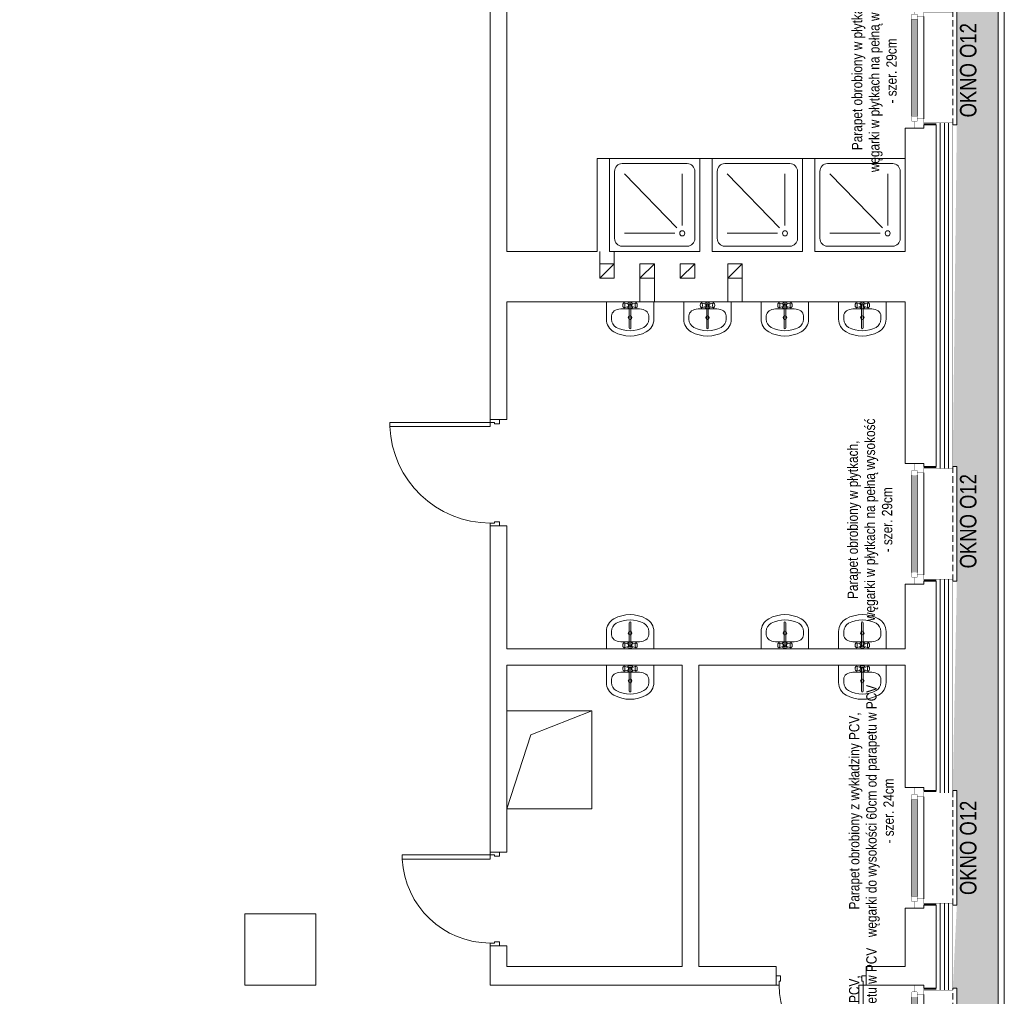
# Model space of a CAD drawing. Header units: millimetres. Extents: x 18880 to 99371, y -5529 to 27899.
# Tile 134 of 161: x 30664 to 31618, y 23094 to 24040. Entities that reach past the tile are written whole.
import ezdxf

# ---------------------------------------------------------------- set-up
doc = ezdxf.new("R2010")
doc.units = ezdxf.units.MM
doc.set_wipeout_variables(frame=1)
doc.linetypes.add('DASHED', pattern=[19.05, 12.7, -6.35])
doc.linetypes.add('Krawędzie ukryte 2', pattern=[400, 300, -100])
for name, color, linetype, lineweight in [('AA_HATCH', 251, 'Continuous', 0), ('AA_IZOLACJA', 251, 'Continuous', 0), ('AA_OPIS', 2, 'Continuous', 0), ('AA_WIDOK', 254, 'Continuous', 0), ('Drzwi ArchiCAD_Nr_Pióra__1', 7, 'Continuous', 13), ('Drzwi ArchiCAD_Nr_Pióra__23', 4, 'Continuous', 20), ('Drzwi ArchiCAD_Nr_Pióra__3', 4, 'Continuous', 18), ('inwentaryzacja_wyposazenie_sanitarne_Nr_pióra__1', 7, 'Continuous', 13), ('K_SCIANY', 90, 'Continuous', 20), ('Konstrukcja - Słupy_Nr_Pióra__1', 7, 'Continuous', 13)]:
    doc.layers.add(name, color=color, linetype=linetype, lineweight=lineweight)
for name, color, linetype in [('Drzwi ArchiCAD', 7, 'Continuous'), ('inwentaryzacja_wyposazenie_sanitarne', 7, 'Continuous'), ('Konstrukcja - Słupy', 7, 'Continuous')]:
    doc.layers.add(name, color=color, linetype=linetype)
doc.layers.add('inwentaryzacja_sciany_Nr_Pióra__4', color=7, linetype='Continuous', lineweight=20, true_color=0x029e21)
doc.styles.add('ARIAL', font='arial.ttf')
doc.styles.add('Arial Narrow', font='txt')
doc.linetypes.add('STYROPIAN', pattern='A,0.000141,[1,styropian.shx,S=1,R=0,X=0,Y=0],-14.102004', length=14.102145)
doc.linetypes.add('ZIGZAG', pattern='A,0.00254,-5.08,[131,ltypeshp.shx,S=5.08,R=0,X=-5.08,Y=0],-10.16,[131,ltypeshp.shx,S=5.08,R=180,X=5.08,Y=0],-5.08', length=20.32254)

# ---------------------------------------------------------------- blocks, each defined once
blk = doc.blocks.new('D1 Drzwi proste 12_38')
at = {"layer": 'Drzwi ArchiCAD_Nr_Pióra__1', "linetype": 'Continuous'}
for p, q in [((-515, 0), (-515, -90)), ((515, 0), (515, -90))]:
    blk.add_line(p, q, dxfattribs=at)
at = {"layer": 'Drzwi ArchiCAD_Nr_Pióra__23', "linetype": 'Continuous'}
for p, q in [((-487, 0), (-515, 0)), ((-515, 0), (-515, -90)), ((-487, -40), (-487, 0)), ((515, 0), (487, 0)), ((487, 0), (487, -40)), ((515, -90), (515, 0)), ((-515, -90), (-475, -90)), ((-475, -40), (-487, -40)), ((-475, -90), (-475, -40)), ((487, -40), (475, -40)), ((475, -40), (475, -90)), ((475, -90), (515, -90))]:
    blk.add_line(p, q, dxfattribs=at)
at = {"layer": 'Drzwi ArchiCAD_Nr_Pióra__3', "linetype": 'Continuous'}
for p, q in [((487, 974), (447, 974)), ((447, 974), (447, 0)), ((487, 0), (487, 974)), ((447, 0), (487, 0))]:
    blk.add_line(p, q, dxfattribs=at)
blk.add_arc((487, 0), 974, 92.35367, 180, dxfattribs=at)
blk = doc.blocks.new('D1 Drzwi proste 12_39')
at = {"layer": 'Drzwi ArchiCAD_Nr_Pióra__1', "linetype": 'Continuous'}
for p, q in [((-455, 0), (-455, -90)), ((455, 0), (455, -90))]:
    blk.add_line(p, q, dxfattribs=at)
at = {"layer": 'Drzwi ArchiCAD_Nr_Pióra__23', "linetype": 'Continuous'}
for p, q in [((-427, 0), (-455, 0)), ((-455, 0), (-455, -90)), ((-427, -40), (-427, 0)), ((455, 0), (427, 0)), ((427, 0), (427, -40)), ((455, -90), (455, 0)), ((-455, -90), (-415, -90)), ((-415, -40), (-427, -40)), ((-415, -90), (-415, -40)), ((427, -40), (415, -40)), ((415, -40), (415, -90)), ((415, -90), (455, -90))]:
    blk.add_line(p, q, dxfattribs=at)
at = {"layer": 'Drzwi ArchiCAD_Nr_Pióra__3', "linetype": 'Continuous'}
for p, q in [((427, 854), (387, 854)), ((387, 854), (387, 0)), ((427, 0), (427, 854)), ((387, 0), (427, 0))]:
    blk.add_line(p, q, dxfattribs=at)
blk.add_arc((427, 0), 854, 92.68463, 180, dxfattribs=at)
blk = doc.blocks.new('D1 Drzwi proste 12_42')
at = {"layer": 'Drzwi ArchiCAD_Nr_Pióra__1', "linetype": 'Continuous'}
for p, q in [((-435, 0), (-435, -90)), ((435, 0), (435, -90))]:
    blk.add_line(p, q, dxfattribs=at)
at = {"layer": 'Drzwi ArchiCAD_Nr_Pióra__23', "linetype": 'Continuous'}
for p, q in [((-407, 0), (-435, 0)), ((-435, 0), (-435, -90)), ((-407, -40), (-407, 0)), ((435, 0), (407, 0)), ((407, 0), (407, -40)), ((435, -90), (435, 0)), ((-435, -90), (-395, -90)), ((-395, -40), (-407, -40)), ((-395, -90), (-395, -40)), ((407, -40), (395, -40)), ((395, -40), (395, -90)), ((395, -90), (435, -90))]:
    blk.add_line(p, q, dxfattribs=at)
at = {"layer": 'Drzwi ArchiCAD_Nr_Pióra__3', "linetype": 'Continuous'}
for p, q in [((407, 814), (367, 814)), ((367, 814), (367, 0)), ((407, 0), (407, 814)), ((367, 0), (407, 0))]:
    blk.add_line(p, q, dxfattribs=at)
blk.add_arc((407, 0), 814, 92.81665, 180, dxfattribs=at)
blk = doc.blocks.new('Słup_69_2', base_point=(280925.1, -29545.8))
at = {"layer": 'Konstrukcja - Słupy_Nr_Pióra__1', "linetype": 'Continuous'}
blk.add_line((280995.1, -29475.8), (280855.1, -29615.8), dxfattribs=at)
at = {"layer": 'Konstrukcja - Słupy_Nr_Pióra__1', "linetype": 'Continuous', "flags": 128}
blk.add_lwpolyline([(280995.1, -29475.8), (280855.1, -29475.8), (280855.1, -29615.8), (280995.1, -29615.8)], close=True, dxfattribs=at)
blk = doc.blocks.new('Słup_70_2', base_point=(280535.1, -29545.8))
at = {"layer": 'Konstrukcja - Słupy_Nr_Pióra__1', "linetype": 'Continuous'}
blk.add_line((280605.1, -29475.8), (280465.1, -29615.8), dxfattribs=at)
at = {"layer": 'Konstrukcja - Słupy_Nr_Pióra__1', "linetype": 'Continuous', "flags": 128}
blk.add_lwpolyline([(280605.1, -29475.8), (280465.1, -29475.8), (280465.1, -29615.8), (280605.1, -29615.8)], close=True, dxfattribs=at)
blk = doc.blocks.new('Słup_143_2', base_point=(281315.1, -29545.8))
at = {"layer": 'Konstrukcja - Słupy_Nr_Pióra__1', "linetype": 'Continuous'}
blk.add_line((281385.1, -29475.8), (281245.1, -29615.8), dxfattribs=at)
at = {"layer": 'Konstrukcja - Słupy_Nr_Pióra__1', "linetype": 'Continuous', "flags": 128}
blk.add_lwpolyline([(281385.1, -29475.8), (281245.1, -29475.8), (281245.1, -29615.8), (281385.1, -29615.8)], close=True, dxfattribs=at)
blk = doc.blocks.new('Słup_142_2', base_point=(281775.1, -29545.8))
at = {"layer": 'Konstrukcja - Słupy_Nr_Pióra__1', "linetype": 'Continuous'}
blk.add_line((281845.1, -29475.8), (281705.1, -29615.8), dxfattribs=at)
at = {"layer": 'Konstrukcja - Słupy_Nr_Pióra__1', "linetype": 'Continuous', "flags": 128}
blk.add_lwpolyline([(281845.1, -29475.8), (281705.1, -29475.8), (281705.1, -29615.8), (281845.1, -29615.8)], close=True, dxfattribs=at)
blk = doc.blocks.new('Brodzik prysznicowy 12_3')
at = {"layer": 'inwentaryzacja_wyposazenie_sanitarne_Nr_pióra__1', "linetype": 'Continuous'}
for p, q in [((900, 875), (0, 875)), ((0, 875), (0, 0)), ((900, 0), (900, 875)), ((125, 826.4), (775, 826.4)), ((50, 121.5), (50, 753.5)), ((175, 243.1), (175, 729.2)), ((228, 221.7), (750, 729.2)), ((850, 121.5), (850, 753.5)), ((250, 170.1), (750, 170.1)), ((0, 0), (900, 0)), ((125, 48.6), (775, 48.6))]:
    blk.add_line(p, q, dxfattribs=at)
for centre, start_param, end_param in [((125, 753.5), 1.570796, 3.141593), ((775, 753.5), 0, 1.570796), ((125, 121.5), 3.141593, 4.712389), ((775, 121.5), 4.712389, 6.283185)]:
    blk.add_ellipse(centre, major_axis=(75, 0), ratio=0.972222, start_param=start_param, end_param=end_param, dxfattribs=at)
blk.add_ellipse((175, 170.1), major_axis=(-25, 0), ratio=0.972222, dxfattribs=at)
blk = doc.blocks.new('Umywalka 01 12_9')
at = {"layer": 'inwentaryzacja_wyposazenie_sanitarne_Nr_pióra__1', "linetype": 'Continuous'}
for p, q in [((-230, 0), (-230, -168)), ((230, 0), (-230, 0)), ((230, 0), (230, -168)), ((-91.1, -67.7), (-91.1, -67.7)), ((91.1, -67.7), (-91.1, -67.7)), ((-69.1, -22.7), (-70, -29.2)), ((-70, -29.2), (-70, -36.2)), ((-70, -36.2), (-69.1, -42.7)), ((-67.6, -17.4), (-69.1, -22.7)), ((-69.1, -42.7), (-67.6, -48)), ((-65.6, -13.9), (-67.6, -17.4)), ((-67.6, -48), (-65.6, -51.5)), ((-60.4, -10.1), (-65.6, -13.9)), ((-60.4, -55.3), (-65.6, -51.5)), ((-57.6, -8.7), (-60.4, -10.1)), ((-60.4, -55.3), (-57.6, -56.7)), ((-54.8, -10.1), (-57.6, -8.7)), ((-20.1, -20.7), (-57.6, -8.7)), ((-20.1, -44.7), (-57.6, -56.7)), ((-57.6, -56.7), (-54.8, -55.3)), ((-52.3, -14.3), (-54.8, -10.1)), ((-54.8, -55.3), (-52.3, -51.1)), ((-50.5, -20.7), (-52.3, -14.3)), ((-52.3, -51.1), (-50.5, -44.7)), ((-49.5, -28.5), (-50.5, -20.7)), ((-50.5, -44.7), (-49.5, -36.9)), ((-49.5, -36.9), (-49.5, -28.5)), ((-7.9, -31.3), (-7.9, -251.6)), ((7.9, -251.6), (7.9, -31.3)), ((20.1, -20.7), (57.6, -8.7)), ((20.1, -44.7), (57.6, -56.7)), ((50.5, -20.7), (49.5, -28.5)), ((49.5, -28.5), (49.5, -36.9)), ((49.5, -36.9), (50.5, -44.7)), ((52.3, -14.3), (50.5, -20.7)), ((50.5, -44.7), (52.3, -51.1)), ((54.8, -10.1), (52.3, -14.3)), ((52.3, -51.1), (54.8, -55.3)), ((57.6, -8.7), (54.8, -10.1)), ((54.8, -55.3), (57.6, -56.7)), ((60.4, -10.1), (57.6, -8.7)), ((57.6, -56.7), (60.4, -55.3)), ((60.4, -10.1), (65.6, -13.9)), ((60.4, -55.3), (65.6, -51.5)), ((67.6, -17.4), (65.6, -13.9)), ((65.6, -51.5), (67.6, -48)), ((69.1, -22.7), (67.6, -17.4)), ((67.6, -48), (69.1, -42.7)), ((70, -29.2), (69.1, -22.7)), ((69.1, -42.7), (70, -36.2)), ((70, -36.2), (70, -29.2)), ((-180, -134.4), (-180, -168)), ((180, -134.4), (180, -168))]:
    blk.add_line(p, q, dxfattribs=at)
blk.add_circle((0, -151.9), 17.5, dxfattribs=at)
for centre, radius, start, end in [((0, -32.7), 30, 27.97653, 152.02347), ((0, -32.7), 30, 207.97653, 254.77469), ((0, -32.7), 16.8, 298.05488, 241.94512), ((0, -32.7), 8, 10, 170), ((0, -32.7), 30, 285.22531, 332.02347), ((-91.1, -168), 138.9, 180, 241.52544), ((-91.1, -168), 88.9, 180, 241.52544), ((91.1, -168), 88.9, 298.47456, 0), ((91.1, -168), 138.9, 298.47456, 0), ((0, 0), 280, 241.52544, 298.47456), ((0, -251.6), 7.88, 180, 0), ((0, 0), 330, 241.52544, 298.47456)]:
    blk.add_arc(centre, radius, start, end, dxfattribs=at)
for centre, major_axis, start_param, end_param in [((-91.1, -134.4), (88.9, 0), 1.570796, 3.141593), ((91.1, -134.4), (-88.9, 0), 3.141593, 4.712389)]:
    blk.add_ellipse(centre, major_axis=major_axis, ratio=0.750558, start_param=start_param, end_param=end_param, dxfattribs=at)
blk = doc.blocks.new('Umywalka 01 12_10')
at = {"layer": 'inwentaryzacja_wyposazenie_sanitarne_Nr_pióra__1', "linetype": 'Continuous'}
for p, q in [((-230, 0), (-230, -168)), ((230, 0), (-230, 0)), ((230, 0), (230, -168)), ((-91.1, -67.7), (-91.1, -67.7)), ((91.1, -67.7), (-91.1, -67.7)), ((-69.1, -22.7), (-70, -29.2)), ((-70, -29.2), (-70, -36.2)), ((-70, -36.2), (-69.1, -42.7)), ((-67.6, -17.4), (-69.1, -22.7)), ((-69.1, -42.7), (-67.6, -48)), ((-65.6, -13.9), (-67.6, -17.4)), ((-67.6, -48), (-65.6, -51.5)), ((-60.4, -10.1), (-65.6, -13.9)), ((-60.4, -55.3), (-65.6, -51.5)), ((-57.6, -8.7), (-60.4, -10.1)), ((-60.4, -55.3), (-57.6, -56.7)), ((-54.8, -10.1), (-57.6, -8.7)), ((-20.1, -20.7), (-57.6, -8.7)), ((-20.1, -44.7), (-57.6, -56.7)), ((-57.6, -56.7), (-54.8, -55.3)), ((-52.3, -14.3), (-54.8, -10.1)), ((-54.8, -55.3), (-52.3, -51.1)), ((-50.5, -20.7), (-52.3, -14.3)), ((-52.3, -51.1), (-50.5, -44.7)), ((-49.5, -28.5), (-50.5, -20.7)), ((-50.5, -44.7), (-49.5, -36.9)), ((-49.5, -36.9), (-49.5, -28.5)), ((-7.9, -31.3), (-7.9, -251.6)), ((7.9, -251.6), (7.9, -31.3)), ((20.1, -20.7), (57.6, -8.7)), ((20.1, -44.7), (57.6, -56.7)), ((50.5, -20.7), (49.5, -28.5)), ((49.5, -28.5), (49.5, -36.9)), ((49.5, -36.9), (50.5, -44.7)), ((52.3, -14.3), (50.5, -20.7)), ((50.5, -44.7), (52.3, -51.1)), ((54.8, -10.1), (52.3, -14.3)), ((52.3, -51.1), (54.8, -55.3)), ((57.6, -8.7), (54.8, -10.1)), ((54.8, -55.3), (57.6, -56.7)), ((60.4, -10.1), (57.6, -8.7)), ((57.6, -56.7), (60.4, -55.3)), ((60.4, -10.1), (65.6, -13.9)), ((60.4, -55.3), (65.6, -51.5)), ((67.6, -17.4), (65.6, -13.9)), ((65.6, -51.5), (67.6, -48)), ((69.1, -22.7), (67.6, -17.4)), ((67.6, -48), (69.1, -42.7)), ((70, -29.2), (69.1, -22.7)), ((69.1, -42.7), (70, -36.2)), ((70, -36.2), (70, -29.2)), ((-180, -134.4), (-180, -168)), ((180, -134.4), (180, -168))]:
    blk.add_line(p, q, dxfattribs=at)
blk.add_circle((0, -151.9), 17.5, dxfattribs=at)
for centre, radius, start, end in [((0, -32.7), 30, 27.97653, 152.02347), ((0, -32.7), 30, 207.97653, 254.77469), ((0, -32.7), 16.8, 298.05488, 241.94512), ((0, -32.7), 8, 10, 170), ((0, -32.7), 30, 285.22531, 332.02347), ((-91.1, -168), 138.9, 180, 241.52544), ((-91.1, -168), 88.9, 180, 241.52544), ((91.1, -168), 88.9, 298.47456, 0), ((91.1, -168), 138.9, 298.47456, 0), ((0, 0), 280, 241.52544, 298.47456), ((0, -251.6), 7.88, 180, 0), ((0, 0), 330, 241.52544, 298.47456)]:
    blk.add_arc(centre, radius, start, end, dxfattribs=at)
for centre, major_axis, start_param, end_param in [((-91.1, -134.4), (88.9, 0), 1.570796, 3.141593), ((91.1, -134.4), (-88.9, 0), 3.141593, 4.712389)]:
    blk.add_ellipse(centre, major_axis=major_axis, ratio=0.750558, start_param=start_param, end_param=end_param, dxfattribs=at)
blk = doc.blocks.new('Umywalka 01 12_8')
at = {"layer": 'inwentaryzacja_wyposazenie_sanitarne_Nr_pióra__1', "linetype": 'Continuous'}
for p, q in [((-230, 0), (-230, -168)), ((230, 0), (-230, 0)), ((230, 0), (230, -168)), ((-91.1, -67.7), (-91.1, -67.7)), ((91.1, -67.7), (-91.1, -67.7)), ((-69.1, -22.7), (-70, -29.2)), ((-70, -29.2), (-70, -36.2)), ((-70, -36.2), (-69.1, -42.7)), ((-67.6, -17.4), (-69.1, -22.7)), ((-69.1, -42.7), (-67.6, -48)), ((-65.6, -13.9), (-67.6, -17.4)), ((-67.6, -48), (-65.6, -51.5)), ((-60.4, -10.1), (-65.6, -13.9)), ((-60.4, -55.3), (-65.6, -51.5)), ((-57.6, -8.7), (-60.4, -10.1)), ((-60.4, -55.3), (-57.6, -56.7)), ((-54.8, -10.1), (-57.6, -8.7)), ((-20.1, -20.7), (-57.6, -8.7)), ((-20.1, -44.7), (-57.6, -56.7)), ((-57.6, -56.7), (-54.8, -55.3)), ((-52.3, -14.3), (-54.8, -10.1)), ((-54.8, -55.3), (-52.3, -51.1)), ((-50.5, -20.7), (-52.3, -14.3)), ((-52.3, -51.1), (-50.5, -44.7)), ((-49.5, -28.5), (-50.5, -20.7)), ((-50.5, -44.7), (-49.5, -36.9)), ((-49.5, -36.9), (-49.5, -28.5)), ((-7.9, -31.3), (-7.9, -251.6)), ((7.9, -251.6), (7.9, -31.3)), ((20.1, -20.7), (57.6, -8.7)), ((20.1, -44.7), (57.6, -56.7)), ((50.5, -20.7), (49.5, -28.5)), ((49.5, -28.5), (49.5, -36.9)), ((49.5, -36.9), (50.5, -44.7)), ((52.3, -14.3), (50.5, -20.7)), ((50.5, -44.7), (52.3, -51.1)), ((54.8, -10.1), (52.3, -14.3)), ((52.3, -51.1), (54.8, -55.3)), ((57.6, -8.7), (54.8, -10.1)), ((54.8, -55.3), (57.6, -56.7)), ((60.4, -10.1), (57.6, -8.7)), ((57.6, -56.7), (60.4, -55.3)), ((60.4, -10.1), (65.6, -13.9)), ((60.4, -55.3), (65.6, -51.5)), ((67.6, -17.4), (65.6, -13.9)), ((65.6, -51.5), (67.6, -48)), ((69.1, -22.7), (67.6, -17.4)), ((67.6, -48), (69.1, -42.7)), ((70, -29.2), (69.1, -22.7)), ((69.1, -42.7), (70, -36.2)), ((70, -36.2), (70, -29.2)), ((-180, -134.4), (-180, -168)), ((180, -134.4), (180, -168))]:
    blk.add_line(p, q, dxfattribs=at)
blk.add_circle((0, -151.9), 17.5, dxfattribs=at)
for centre, radius, start, end in [((0, -32.7), 30, 27.97653, 152.02347), ((0, -32.7), 30, 207.97653, 254.77469), ((0, -32.7), 16.8, 298.05488, 241.94512), ((0, -32.7), 8, 10, 170), ((0, -32.7), 30, 285.22531, 332.02347), ((-91.1, -168), 138.9, 180, 241.52544), ((-91.1, -168), 88.9, 180, 241.52544), ((91.1, -168), 88.9, 298.47456, 0), ((91.1, -168), 138.9, 298.47456, 0), ((0, 0), 280, 241.52544, 298.47456), ((0, -251.6), 7.88, 180, 0), ((0, 0), 330, 241.52544, 298.47456)]:
    blk.add_arc(centre, radius, start, end, dxfattribs=at)
for centre, major_axis, start_param, end_param in [((-91.1, -134.4), (88.9, 0), 1.570796, 3.141593), ((91.1, -134.4), (-88.9, 0), 3.141593, 4.712389)]:
    blk.add_ellipse(centre, major_axis=major_axis, ratio=0.750558, start_param=start_param, end_param=end_param, dxfattribs=at)
blk = doc.blocks.new('okno cc')
at = {"layer": 'AA_IZOLACJA', "linetype": 'STYROPIAN', "ltscale": 0.2}
for points in [[(12, 113), (0, 113)], [(12, 4), (0, 4)]]:
    blk.add_lwpolyline(points, dxfattribs=at)
at = {"layer": 'AA_WIDOK', "color": 4, "const_width": 0.3}
for points in [[(-9, 117), (0, 117)], [(0, 0), (-9, 0)]]:
    blk.add_lwpolyline(points, dxfattribs=at)
at = {"layer": 'AA_WIDOK', "linetype": 'DASHED', "ltscale": 0.5}
blk.add_lwpolyline([(28, 3), (28, 114)], dxfattribs=at)
at = {"layer": 'AA_WIDOK', "color": 4}
blk.add_lwpolyline([(28, 3), (32, 3), (32, 114), (28, 114)], dxfattribs=at)
at = {"color": 4}
blk.add_wipeout([(-11.5, 105.5), (-6.5, 105.5), (-6.5, 108), (0, 108), (0, 9), (-6.5, 9), (-6.5, 11.5), (-11.5, 11.5)], dxfattribs=at).dxf.layer = 'AA_WIDOK'
at = {"layer": 'AA_WIDOK', "color": 4, "const_width": 0.3}
for points in [[(-9, 110.5), (-9, 117)], [(0, 117), (0, 108)], [(-11.5, 105.5), (-11.5, 110.5)], [(-11.5, 110.5), (-6.5, 110.5)], [(-6.5, 105.5), (-11.5, 105.5)], [(-10, 11.5), (-10, 105.5)], [(-6.5, 110.5), (-9, 110.5)], [(-9, 11.5), (-9, 105.5)], [(-8, 11.5), (-8, 105.5)], [(-6.5, 108), (-6.5, 110.5)], [(-6.5, 110.5), (-6.5, 105.5)], [(0, 108), (-6.5, 108)], [(-11.5, 6.5), (-11.5, 11.5)], [(-11.5, 11.5), (-6.5, 11.5)], [(-6.5, 11.5), (-6.5, 6.5)], [(-6.5, 6.5), (-11.5, 6.5)], [(-9, 0), (-9, 6.5)], [(-9, 6.5), (-6.5, 6.5)], [(-6.5, 6.5), (-6.5, 9)], [(-6.5, 9), (0, 9)], [(0, 9), (0, 0)]]:
    blk.add_lwpolyline(points, dxfattribs=at)
at = {"layer": 'AA_WIDOK', "color": 4}
for points in [[(-11.5, 11.5), (-11.5, 105.5)], [(-11.5, 11.5), (-11.5, 105.5)], [(-6.5, 11.5), (-6.5, 105.5)], [(0, 108), (0, 9)]]:
    blk.add_lwpolyline(points, dxfattribs=at)
at = {"layer": 'AA_WIDOK', "const_width": 0.3}
for points in [[(28, 112), (0, 112)], [(28, 5), (0, 5)]]:
    blk.add_lwpolyline(points, dxfattribs=at)
blk = doc.blocks.new('okno ee')
at = {"layer": 'AA_IZOLACJA', "linetype": 'STYROPIAN', "ltscale": 0.2}
for points in [[(12, 175), (0, 175)], [(12, 4), (0, 4)]]:
    blk.add_lwpolyline(points, dxfattribs=at)
at = {"layer": 'AA_WIDOK', "color": 4, "const_width": 0.3}
for points in [[(-9, 179), (0, 179)], [(0, 0), (-9, 0)]]:
    blk.add_lwpolyline(points, dxfattribs=at)
at = {"layer": 'AA_WIDOK', "linetype": 'DASHED', "ltscale": 0.5}
blk.add_lwpolyline([(28, 3), (28, 176)], dxfattribs=at)
at = {"layer": 'AA_WIDOK', "color": 4}
blk.add_lwpolyline([(28, 3), (32, 3), (32, 176), (28, 176)], dxfattribs=at)
at = {"color": 4}
blk.add_wipeout([(-11.5, 167.5), (-6.5, 167.5), (-6.5, 170), (0, 170), (0, 9), (-6.5, 9), (-6.5, 11.5), (-11.5, 11.5)], dxfattribs=at).dxf.layer = 'AA_WIDOK'
at = {"layer": 'AA_WIDOK', "color": 4, "const_width": 0.3}
for points in [[(-11.5, 167.5), (-11.5, 172.5)], [(-11.5, 172.5), (-6.5, 172.5)], [(-9, 172.5), (-9, 179)], [(-6.5, 172.5), (-9, 172.5)], [(-6.5, 170), (-6.5, 172.5)], [(-6.5, 172.5), (-6.5, 167.5)], [(0, 179), (0, 170)], [(-6.5, 167.5), (-11.5, 167.5)], [(-10, 11.5), (-10, 167.5)], [(-9, 11.5), (-9, 167.5)], [(-8, 11.5), (-8, 167.5)], [(0, 170), (-6.5, 170)], [(-11.5, 6.5), (-11.5, 11.5)], [(-11.5, 11.5), (-6.5, 11.5)], [(-6.5, 11.5), (-6.5, 6.5)], [(-6.5, 6.5), (-11.5, 6.5)], [(-9, 0), (-9, 6.5)], [(-9, 6.5), (-6.5, 6.5)], [(-6.5, 6.5), (-6.5, 9)], [(-6.5, 9), (0, 9)], [(0, 9), (0, 0)]]:
    blk.add_lwpolyline(points, dxfattribs=at)
at = {"layer": 'AA_WIDOK', "const_width": 0.3}
for points in [[(28, 174), (0, 174)], [(28, 5), (0, 5)]]:
    blk.add_lwpolyline(points, dxfattribs=at)
at = {"layer": 'AA_WIDOK', "color": 4}
for points in [[(-11.5, 11.5), (-11.5, 167.5)], [(-11.5, 11.5), (-11.5, 167.5)], [(-6.5, 11.5), (-6.5, 167.5)], [(0, 170), (0, 9)]]:
    blk.add_lwpolyline(points, dxfattribs=at)

msp = doc.modelspace()

# ---------------------------------------------------------------- hatches: boundary and pattern name
at = {"layer": 'AA_HATCH'}
h = msp.add_hatch(dxfattribs=at)
h.set_pattern_fill('AR-CONC', color=256, scale=0.1)
h.paths.add_polyline_path([(31612.01574, 25055.37583), (30915.01574, 25055.37583), (30915.01574, 25011.37583), (31076.01574, 25011.37583), (31076.01574, 25017.37583), (31187.01574, 25017.37583), (31315.01574, 25011.68694), (31315.01574, 25017.37583), (31426.01574, 25017.37583), (31568.01574, 25011.37583), (31568.01574, 24341.87583), (31572.01574, 24341.87583), (31572.01574, 24230.87583), (31568.05922, 24048.87583), (31572.01574, 24048.87583), (31572.01574, 23937.87583), (31568.03976, 23606.87583), (31572.01574, 23606.87583), (31572.01574, 23495.87583), (31568.05476, 23292.87583), (31572.01574, 23292.87583), (31572.01574, 23181.87583), (31568.11271, 23101.37583), (31572.01574, 23101.37583), (31572.01574, 22928.37583), (31568.05411, 22721.87583), (31572.01574, 22721.87583), (31572.01574, 22610.87583), (31568.05655, 22416.87583), (31572.01574, 22416.87583), (31572.01574, 22305.87583), (31568.03272, 21836.87583), (31570.01574, 21836.87583), (31570.01574, 21692.87583), (31568.0301, 21416.37583), (31572.01574, 21416.37583), (31572.01574, 21305.37583), (31568.05773, 21116.87583), (31570.01574, 21116.87583), (31570.01574, 20972.87583), (31568.02469, 20527.87583), (31570.01574, 20527.87583), (31570.01574, 20383.87583), (31568.03516, 20179.87583), (31572.01574, 20179.87583), (31572.01574, 20068.87583), (31569.98271, 19924.02241), (31612.01574, 19924.02241)])

# ---------------------------------------------------------------- linework, layer by layer
at = {"layer": 'AA_IZOLACJA', "linetype": 'STYROPIAN', "ltscale": 0.8}
for points in [[(31564.01574, 23604.87583), (31564.01574, 23939.87583)], [(31564.01574, 23290.87583), (31564.01574, 23497.87583)], [(31564.01574, 23099.37583), (31564.01574, 23183.87583)]]:
    msp.add_lwpolyline(points, dxfattribs=at)
at = {"layer": 'AA_WIDOK', "const_width": 0.3}
for points in [[(31568.01574, 23604.87583), (31568.01574, 23939.87583)], [(31568.01574, 23290.87583), (31568.01574, 23497.87583)], [(31568.01574, 23099.37583), (31568.01574, 23183.87583)]]:
    msp.add_lwpolyline(points, dxfattribs=at)
at = {"layer": 'inwentaryzacja_sciany_Nr_Pióra__4', "linetype": 'Krawędzie ukryte 2'}
for p, q in [((31136.01574, 23379.37583), (31136.01574, 23279.37583)), ((31218.51399, 23370.21228), (31136.01574, 23370.21228)), ((31159.39695, 23346.83107), (31218.51399, 23370.21228)), ((31218.51399, 23275.21228), (31218.51399, 23370.21228)), ((31159.39695, 23346.83107), (31136.01574, 23275.21228)), ((31136.01574, 23275.21228), (31218.51399, 23275.21228))]:
    msp.add_line(p, q, dxfattribs=at)
at = {"layer": 'K_SCIANY'}
for points in [[(31120.01574, 24114.37583), (31120.01574, 23652.37583)], [(31136.01574, 23815.37583), (31136.01574, 24114.37583)], [(31136.01574, 23766.37583), (31522.01574, 23766.37583), (31522.01574, 23609.87583), (31531.01574, 23609.87583), (31540.01574, 23609.87583), (31540.01574, 23606.87583), (31552.01574, 23606.87583), (31552.01574, 23937.87583), (31540.01574, 23937.87583), (31540.01574, 23934.87583), (31531.01574, 23934.87583), (31522.01574, 23934.87583), (31522.01574, 23815.37583), (31434.51574, 23815.37583)], [(31235.51574, 23905.37583), (31223.51574, 23905.37583)], [(31223.51574, 23905.37583), (31223.51574, 23815.37583)], [(31235.51574, 23815.37583), (31235.51574, 23905.37583)], [(31335.01574, 23905.37583), (31323.01574, 23905.37583)], [(31323.01574, 23905.37583), (31323.01574, 23815.37583)], [(31335.01574, 23815.37583), (31335.01574, 23905.37583)], [(31434.51574, 23905.37583), (31422.51574, 23905.37583)], [(31422.51574, 23905.37583), (31422.51574, 23815.37583)], [(31434.51574, 23815.37583), (31434.51574, 23905.37583)], [(31223.51574, 23815.37583), (31136.01574, 23815.37583)], [(31226.01574, 23803.37583), (31226.01574, 23815.37583)], [(31323.01574, 23815.37583), (31235.51574, 23815.37583)], [(31240.01574, 23803.37583), (31240.01574, 23815.37583)], [(31422.51574, 23815.37583), (31335.01574, 23815.37583)], [(31265.01574, 23789.37583), (31265.01574, 23766.37583)], [(31279.01574, 23789.37583), (31279.01574, 23766.37583)], [(31350.01574, 23789.37583), (31350.01574, 23766.37583)], [(31364.01574, 23789.37583), (31364.01574, 23766.37583)], [(31136.01574, 23652.37583), (31136.01574, 23766.37583)], [(31120.01574, 23652.37583), (31129.01574, 23652.37583)], [(31129.01574, 23652.37583), (31136.01574, 23652.37583)], [(31120.01574, 23549.37583), (31129.01574, 23549.37583)], [(31120.01574, 23549.37583), (31120.01574, 23233.37583)], [(31129.01574, 23549.37583), (31136.01574, 23549.37583)], [(31136.01574, 23430.37583), (31136.01574, 23549.37583)], [(31322.01574, 23414.37583), (31522.01574, 23414.37583), (31522.01574, 23295.87583), (31531.01574, 23295.87583), (31540.01574, 23295.87583), (31540.01574, 23292.87583), (31552.01574, 23292.87583), (31552.01574, 23495.87583), (31540.01574, 23495.87583), (31540.01574, 23492.87583), (31531.01574, 23492.87583), (31522.01574, 23492.87583), (31522.01574, 23430.37583), (31136.01574, 23430.37583)], [(31136.01574, 23233.37583), (31136.01574, 23414.37583)], [(31136.01574, 23414.37583), (31306.01574, 23414.37583)], [(31306.01574, 23414.37583), (31306.01574, 23122.37583)], [(31322.01574, 23122.37583), (31322.01574, 23414.37583)], [(31120.01574, 23233.37583), (31129.01574, 23233.37583)], [(31129.01574, 23233.37583), (31136.01574, 23233.37583)], [(30951.01574, 23173.37583), (30882.01574, 23173.37583)], [(30882.01574, 23173.37583), (30882.01574, 23104.37583)], [(30951.01574, 23104.37583), (30951.01574, 23173.37583)], [(31120.01574, 23142.37583), (31129.01574, 23142.37583)], [(31120.01574, 23142.37583), (31120.01574, 23104.37583)], [(31129.01574, 23142.37583), (31136.01574, 23142.37583)], [(31136.01574, 23122.37583), (31136.01574, 23142.37583)], [(31306.01574, 23122.37583), (31136.01574, 23122.37583)], [(31397.01574, 23122.37583), (31322.01574, 23122.37583)], [(31397.01574, 23113.37583), (31397.01574, 23122.37583)], [(31397.01574, 23104.37583), (31397.01574, 23113.37583)], [(30882.01574, 23104.37583), (30951.01574, 23104.37583)], [(31120.01574, 23104.37583), (31397.01574, 23104.37583)]]:
    msp.add_lwpolyline(points, dxfattribs=at)
msp.add_lwpolyline([(31484.01574, 23122.37583), (31484.01574, 23113.37583), (31484.01574, 23104.37583), (31522.01574, 23104.37583), (31531.01574, 23104.37583), (31540.01574, 23104.37583), (31540.01574, 23101.37583), (31552.01574, 23101.37583), (31552.01574, 23181.87583), (31540.01574, 23181.87583), (31540.01574, 23178.87583), (31531.01574, 23178.87583), (31522.01574, 23178.87583), (31522.01574, 23122.37583)], close=True, dxfattribs=at)

# ---------------------------------------------------------------- block references
at = {"layer": 'Drzwi ArchiCAD', "linetype": 'Continuous', "yscale": 0.1, "zscale": 0.1}
for name, p, xscale, rotation in [('D1 Drzwi proste 12_38', (31120.01574, 23600.87583), 0.1, 90), ('D1 Drzwi proste 12_39', (31120.01574, 23187.87583), 0.1, 90), ('D1 Drzwi proste 12_42', (31440.51574, 23104.37583), -0.1, 180)]:
    msp.add_blockref(name, p, dxfattribs=dict(at, xscale=xscale, rotation=rotation))
at = {"layer": 'inwentaryzacja_wyposazenie_sanitarne', "linetype": 'Continuous', "yscale": 0.1, "zscale": 0.1}
for name, p, xscale, rotation in [('Brodzik prysznicowy 12_3', (31323.01574, 23815.37583), 0.1, 90), ('Brodzik prysznicowy 12_3', (31422.51574, 23815.37583), 0.1, 90), ('Brodzik prysznicowy 12_3', (31522.01574, 23815.37583), 0.1, 90), ('Umywalka 01 12_10', (31255.43568, 23430.37583), -0.1, 180), ('Umywalka 01 12_10', (31405.43568, 23430.37583), -0.1, 180), ('Umywalka 01 12_10', (31480.43568, 23430.37583), -0.1, 180)]:
    msp.add_blockref(name, p, dxfattribs=dict(at, xscale=xscale, rotation=rotation))
at = {"layer": 'inwentaryzacja_wyposazenie_sanitarne', "linetype": 'Continuous', "xscale": 0.1, "yscale": 0.1, "zscale": 0.1}
for name, p in [('Umywalka 01 12_8', (31255.43568, 23766.37583)), ('Umywalka 01 12_8', (31330.43568, 23766.37583)), ('Umywalka 01 12_8', (31405.43568, 23766.37583)), ('Umywalka 01 12_8', (31480.43568, 23766.37583)), ('Umywalka 01 12_9', (31255.43568, 23414.37583)), ('Umywalka 01 12_9', (31480.43568, 23414.37583))]:
    msp.add_blockref(name, p, dxfattribs=at)
at = {"layer": 'Konstrukcja - Słupy', "xscale": 0.1, "yscale": 0.1, "zscale": 0.1}
for name, p in [('Słup_70_2', (31233.01574, 23796.37583)), ('Słup_69_2', (31272.01574, 23796.37583)), ('Słup_143_2', (31311.01574, 23796.37583)), ('Słup_142_2', (31357.01574, 23796.37583))]:
    msp.add_blockref(name, p, dxfattribs=at)

# ---------------------------------------------------------------- texts
at = {"layer": 'AA_OPIS', "char_height": 10, "width": 299.9998938, "attachment_point": 1, "rotation": 90, "style": 'Arial Narrow'}
for insert in [(31470.36906, 23840.19215), (31466.12337, 23405.27714)]:
    msp.add_mtext('\\pxqc;{\\fArial Narrow|b0|i0|c238|p34;\\C217;\\c9381779;Parapet obrobiony w płytkach,\\Pwęgarki w płytkach na pełną wysokość\\P- szer. 29cm}', dxfattribs=dict(at, insert=insert))

# ---------------------------------------------------------------- next in the draw order: block references
for name, p in [('okno cc', (31540.01574, 23934.87583)), ('okno cc', (31540.01574, 23492.87583)), ('okno cc', (31540.01574, 23178.87583)), ('okno ee', (31540.01574, 22925.37583))]:
    msp.add_blockref(name, p)

# ---------------------------------------------------------------- next in the draw order: linework, layer by layer
at = {"layer": 'AA_HATCH'}
for points in [[(29690.01574, 15339.37583), (31618.01574, 15339.37583), (31618.01574, 25061.37583), (30915.01574, 25061.37583)], [(29690.01574, 15345.37583), (31612.01574, 15345.37583), (31612.01574, 25055.37583), (30915.01574, 25055.37583)]]:
    msp.add_lwpolyline(points, dxfattribs=at)
at = {"layer": 'AA_IZOLACJA', "linetype": 'ZIGZAG', "ltscale": 0.8}
for points in [[(31556.01574, 23604.87583), (31556.01574, 23939.87583)], [(31556.01574, 23290.87583), (31556.01574, 23497.87583)], [(31556.01574, 23099.37583), (31556.01574, 23183.87583)]]:
    msp.add_lwpolyline(points, dxfattribs=at)
at = {"layer": 'AA_IZOLACJA'}
for points in [[(31560.01574, 23939.87583), (31560.01574, 23604.87583)], [(31560.01574, 23497.87583), (31560.01574, 23290.87583)], [(31560.01574, 23183.87583), (31560.01574, 23099.37583)]]:
    msp.add_lwpolyline(points, dxfattribs=at)

# ---------------------------------------------------------------- next in the draw order: texts
at = {"layer": 'AA_OPIS', "rotation": 90}
for s, insert, char_height, width, attachment_point, style in [('{\\W0.8;OKNO O12}', (31575.01574, 23990.87583), 16, 300, 2, 'ARIAL'), ('{\\W0.8;OKNO O12}', (31575.01574, 23553.87583), 16, 300, 2, 'ARIAL'), ('\\pxqc;{\\fArial Narrow|b0|i0|c238|p34;\\C2;Parapet obrobiony z wykładziny PCV,\\Pwęgarki do wysokości 60cm od parapetu w PCV\\P- szer. 24cm}', (31467.58967, 23123.11918), 10, 299.9998938, 1, 'Arial Narrow'), ('{\\W0.8;OKNO O12}', (31575.01574, 23237.37583), 16, 300, 2, 'ARIAL'), ('\\pxqc;{\\fArial Narrow|b0|i0|c238|p34;\\C2;Parapet obrobiony z wykładziny PCV,\\Pwęgarki do wysokości 60cm od parapetu w PCV\\P- szer. 24cm}', (31467.58967, 22868.34346), 10, 299.9998938, 1, 'Arial Narrow')]:
    msp.add_mtext(s, dxfattribs=dict(at, insert=insert, char_height=char_height, width=width, attachment_point=attachment_point, style=style))

doc.saveas('drawing.dxf')
